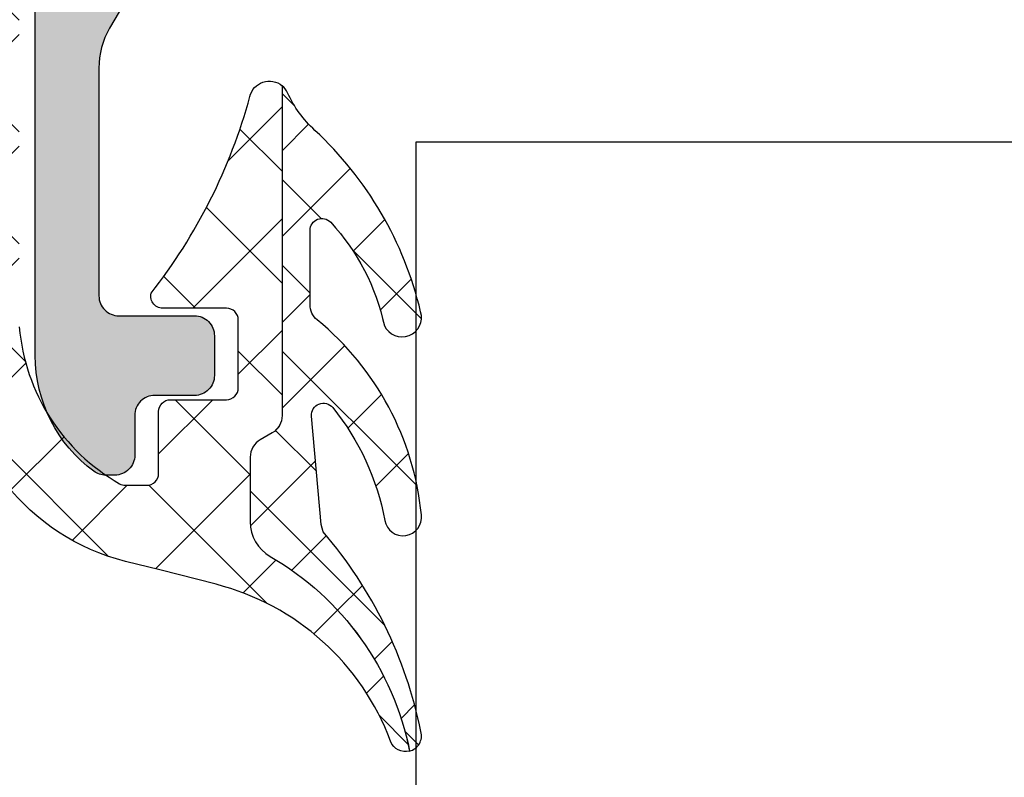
# Model space of a CAD drawing. Header units: millimetres. Extents: x 247761 to 294611, y 172579 to 236863.
# Tile 91 of 256: x 249739 to 249764, y 185784 to 185803. Entities that reach past the tile are written whole.
import ezdxf

# ---------------------------------------------------------------- set-up
doc = ezdxf.new("R2010")
doc.units = ezdxf.units.MM
doc.layers.add('FASÁDA DETAILNÍ', color=4, linetype='Continuous')
doc.layers.add('NOVA', color=240, linetype='Continuous')

# ---------------------------------------------------------------- blocks, each defined once
blk = doc.blocks.new('A$C69D17D4D')
at = {"layer": 'FASÁDA DETAILNÍ'}
h = blk.add_hatch(dxfattribs=at)
h.set_pattern_fill('ANSI37', color=256, scale=0.625, angle=-1.272221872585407e-14, style=0)
h.set_pattern_definition([(44.99999999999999, (-24904.81810339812, 12433.01058625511), (-1.403165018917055, 1.403165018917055), []), (135, (-24904.81810339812, 12433.01058625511), (-1.403165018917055, -1.403165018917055), [])])
edge = h.paths.add_edge_path()
edge.add_ellipse((-24900.19754156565, 12424.12367074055), major_axis=(-5.039467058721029, 0), ratio=1, start_angle=4.96446126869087, end_angle=60.20821553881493)
edge.add_ellipse((-24902.5523417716, 12420.01058626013), major_axis=(-0.3000000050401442, 0), ratio=1, start_angle=60.20782701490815, end_angle=89.99930738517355)
edge.add_line((-24902.55234539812, 12419.71058625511), (-24902.01806139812, 12419.71058325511))
edge.add_ellipse((-24902.01806016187, 12420.01058301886), major_axis=(-0.2999997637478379, 0), ratio=1, start_angle=89.99976389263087, end_angle=180.0000451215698)
edge.add_line((-24901.71806039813, 12420.01058325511), (-24901.71806039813, 12421.56058025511))
edge.add_ellipse((-24901.41804975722, 12421.56057261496), major_axis=(-0.3000106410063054, 0), ratio=1, start_angle=270.00432394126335, end_angle=359.9985408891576, ccw=False)
edge.add_line((-24901.41807239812, 12421.86058325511), (-24900.01809039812, 12421.86059425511))
edge.add_ellipse((-24900.01809323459, 12422.16058409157), major_axis=(-0.2999898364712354, 0), ratio=1, start_angle=90.00054174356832, end_angle=179.9996492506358)
edge.add_line((-24899.71810339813, 12422.16058225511), (-24899.71810339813, 12423.86059425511))
edge.add_ellipse((-24900.01811353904, 12423.86058711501), major_axis=(-0.3000101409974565, 0), ratio=1, start_angle=180.0013636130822, end_angle=269.9955805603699)
edge.add_line((-24900.01809039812, 12424.16059725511), (-24901.58192139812, 12424.16058625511))
edge.add_ellipse((-24901.61477842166, 12424.46174531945), major_axis=(-0.3029461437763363, 0), ratio=1, start_angle=-13.483577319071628, end_angle=96.22645090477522, ccw=False)
edge.add_ellipse((-24912.93074274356, 12433.16666845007), major_axis=(-14.00076634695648, 0), ratio=1, start_angle=141.9243799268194, end_angle=164.6982677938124)
edge.add_ellipse((-24898.93850496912, 12429.35995487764), major_axis=(-0.5004721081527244, 0), ratio=1, start_angle=230.1933656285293, end_angle=347.08239147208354, ccw=False)
edge.add_line((-24898.61810339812, 12429.74442225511), (-24898.61810339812, 12421.46114325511))
edge.add_ellipse((-24899.11810310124, 12421.4611437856), major_axis=(-0.4999997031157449, 0), ratio=1, start_angle=119.9999803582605, end_angle=179.9999392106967, ccw=False)
edge.add_line((-24898.86810339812, 12421.02813125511), (-24899.16810339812, 12420.85492525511))
edge.add_ellipse((-24898.91810369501, 12420.42191272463), major_axis=(-0.4999997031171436, 0), ratio=1, start_angle=299.9999803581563, end_angle=359.9999392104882)
edge.add_line((-24899.41810339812, 12420.42191325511), (-24899.41810339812, 12418.79256525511))
edge.add_ellipse((-24898.418104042, 12418.79256447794), major_axis=(-0.9999993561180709, 0), ratio=1, start_angle=-4.452882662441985e-05, end_angle=59.94966113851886)
edge.add_ellipse((-24902.57443082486, 12411.6081837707), major_axis=(-7.3000234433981, 0), ratio=1, start_angle=191.2855536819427, end_angle=239.94964541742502, ccw=False)
edge.add_ellipse((-24895.51809381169, 12413.42341587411), major_axis=(-0.3999905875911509, 0), ratio=1, start_angle=20.501829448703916, end_angle=104.8529752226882, ccw=False)
edge.add_ellipse((-24901.86719193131, 12411.04934892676), major_axis=(-6.378448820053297, 0), ratio=1, start_angle=200.5018745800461, end_angle=255.5474022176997)
edge.add_line((-24900.27526539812, 12417.22594825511), (-24901.68597239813, 12417.58953525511))
edge.add_line((-24901.68597239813, 12417.58953525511), (-24902.54867339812, 12417.79964825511))
edge.add_ellipse((-24901.21810836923, 12423.13627097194), major_axis=(-5.499995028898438, 0), ratio=1, start_angle=-3.420217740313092e-05, end_angle=76.00004503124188, ccw=False)
edge.add_line((-24906.71810339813, 12423.13627425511), (-24906.71810339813, 12435.55430225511))
edge.add_line((-24906.71810339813, 12435.55430225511), (-24906.43048439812, 12436.91735925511))
edge.add_ellipse((-24906.91971072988, 12437.02059187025), major_axis=(-0.4999993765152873, 0), ratio=1, start_angle=168.0846992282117, end_angle=229.7162484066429)
edge.add_line((-24906.59642439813, 12437.40201725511), (-24908.45303239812, 12438.97562825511))
edge.add_ellipse((-24907.96810289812, 12439.54776725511), major_axis=(-0.7499997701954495, 0), ratio=1, start_angle=-130.2837061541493, end_angle=49.71629384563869, ccw=False)
edge.add_line((-24907.48317339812, 12440.11990625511), (-24905.17152939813, 12438.16062025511))
edge.add_ellipse((-24905.81810156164, 12437.39776864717), major_axis=(-0.9999990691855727, 0), ratio=1, start_angle=168.0847521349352, end_angle=229.7163013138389, ccw=False)
edge.add_line((-24904.83964839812, 12437.19130425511), (-24905.21810339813, 12435.39776725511))
edge.add_line((-24905.21810339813, 12435.39776725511), (-24905.21810339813, 12423.68756625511))
h = blk.add_hatch(color=256, dxfattribs=at)
edge = h.paths.add_edge_path()
edge.add_line((-24902.41810339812, 12437.51058625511), (-24902.11810339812, 12437.13738125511))
edge.add_line((-24902.11810339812, 12437.13738125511), (-24902.11810339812, 12433.16417625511))
edge.add_ellipse((-24904.11811060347, 12433.16417785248), major_axis=(-2.000007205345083, 0), ratio=1, start_angle=150.0000663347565, end_angle=179.9999542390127, ccw=False)
edge.add_line((-24902.38605239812, 12432.16417625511), (-24902.95015439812, 12431.18712425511))
edge.add_ellipse((-24901.21809619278, 12430.18712265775), major_axis=(-2.000007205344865, 0), ratio=1, start_angle=330.0000663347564, end_angle=359.9999542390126)
edge.add_line((-24903.21810339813, 12430.18712425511), (-24903.21810339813, 12424.46729025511))
edge.add_ellipse((-24902.71810377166, 12424.46728988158), major_axis=(-0.4999996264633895, 0), ratio=1, start_angle=-4.280419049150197e-05, end_angle=90.00004280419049)
edge.add_line((-24902.71810339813, 12423.96729025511), (-24900.81810339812, 12423.96729025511))
edge.add_ellipse((-24900.81784541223, 12423.46754824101), major_axis=(-0.4997420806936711, 0), ratio=1, start_angle=179.9704217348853, end_angle=270.02957826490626, ccw=False)
edge.add_line((-24900.31810339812, 12423.46729025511), (-24900.31810339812, 12422.46729025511))
edge.add_ellipse((-24900.81784541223, 12422.46703226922), major_axis=(-0.4997420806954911, 0), ratio=1, start_angle=89.97042173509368, end_angle=180.0295782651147, ccw=False)
edge.add_line((-24900.81810339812, 12421.96729025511), (-24901.81810339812, 12421.96729025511))
edge.add_ellipse((-24901.81836394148, 12421.46755079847), major_axis=(-0.4997395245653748, 0), ratio=1, start_angle=-90.02987163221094, end_angle=0.02987163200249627)
edge.add_line((-24902.31810339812, 12421.46729025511), (-24902.31810339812, 12420.46729025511))
edge.add_ellipse((-24902.81785152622, 12420.46703638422), major_axis=(-0.49974819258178, 0), ratio=1, start_angle=89.97112306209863, end_angle=180.0291061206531, ccw=False)
edge.add_line((-24902.81810339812, 12419.96728825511), (-24903.05113439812, 12419.96728825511))
edge.add_ellipse((-24903.05113487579, 12420.46728746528), major_axis=(-0.4999992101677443, 0), ratio=1, start_angle=53.750687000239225, end_angle=90.00005473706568, ccw=False)
edge.add_ellipse((-24901.2180969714, 12422.96729082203), major_axis=(-3.600006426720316, 0), ratio=1, start_angle=4.0853635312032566e-05, end_angle=53.75061391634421, ccw=False)
edge.add_line((-24904.81810339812, 12422.96728825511), (-24904.81810339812, 12432.91058625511))
edge.add_ellipse((-24904.61810354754, 12432.91058640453), major_axis=(-0.1999998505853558, 0), ratio=1, start_angle=-90.00004280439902, end_angle=4.280439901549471e-05, ccw=False)
edge.add_line((-24904.61810339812, 12433.11058625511), (-24903.90088239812, 12433.11058625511))
edge.add_line((-24903.90088239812, 12433.11058625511), (-24903.75998339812, 12432.96962525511))
edge.add_ellipse((-24903.61810346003, 12433.11058662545), major_axis=(-0.2000000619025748, 0), ratio=1, start_angle=44.81392438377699, end_angle=179.9998939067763)
edge.add_line((-24903.41810339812, 12433.11058625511), (-24903.41810339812, 12435.01015525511))
edge.add_line((-24903.41810339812, 12435.01015525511), (-24903.10378539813, 12439.08880325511))
edge.add_ellipse((-24902.6099407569, 12439.01058574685), major_axis=(-0.5000005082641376, 0), ratio=1, start_angle=270.0000734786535, end_angle=350.9999772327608, ccw=False)
edge.add_line((-24902.60994139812, 12439.51058625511), (-24902.41810339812, 12439.51058625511))
edge.add_ellipse((-24902.41810302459, 12439.01058662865), major_axis=(-0.4999996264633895, 0), ratio=1, start_angle=179.9999571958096, end_angle=270.0000428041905, ccw=False)
edge.add_line((-24901.91810339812, 12439.01058625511), (-24901.91810339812, 12438.91058625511))
edge.add_ellipse((-24902.1181032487, 12438.9105861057), major_axis=(-0.1999998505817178, 0), ratio=1, start_angle=89.99995719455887, end_angle=180.000042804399, ccw=False)
edge.add_line((-24902.11810339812, 12438.71058625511), (-24902.41810339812, 12438.71058625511))
edge.add_line((-24902.41810339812, 12438.71058625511), (-24902.41810339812, 12437.51058625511))
h = blk.add_hatch(dxfattribs=at)
h.set_pattern_fill('ANSI37', color=256, scale=0.48, angle=-1.272221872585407e-14, style=0)
h.set_pattern_definition([(44.99999999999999, (-24904.81810339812, 12433.01058625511), (-1.077630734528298, 1.077630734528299), []), (135, (-24904.81810339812, 12433.01058625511), (-1.077630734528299, -1.077630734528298), [])])
edge = h.paths.add_edge_path()
edge.add_arc((-24897.41710413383, 12424.2494728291), 0.4999992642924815, 180.0000657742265, 230.5926628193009, ccw=False)
edge.add_line((-24897.91710339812, 12424.24947225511), (-24897.91710339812, 12426.11156925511))
edge.add_arc((-24897.61710320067, 12426.11156890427), 0.3000001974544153, 42.642156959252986, 179.9999329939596, ccw=False)
edge.add_arc((-24901.49089816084, 12422.54415418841), 5.566188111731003, 12.191032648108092, 42.64226110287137, ccw=False)
edge.add_arc((-24895.60682187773, 12423.92744813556), 0.4897187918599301, 205.1172428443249, 377.0139722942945)
edge.add_arc((-24903.94657973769, 12421.98155681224), 9.052420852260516, 13.34343871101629, 47.20667886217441)
edge.add_arc((-24895.75869951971, 12430.82573353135), 2.999999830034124, 204.7549030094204, 227.2067131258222, ccw=False)
edge.add_arc((-24898.9375056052, 12429.35995138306), 0.5004751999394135, 24.75517575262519, 50.19356581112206)
edge.add_line((-24898.61710339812, 12429.74442225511), (-24898.61710339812, 12421.46114325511))
edge.add_arc((-24899.11710310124, 12421.4611437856), 0.4999997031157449, 299.99998035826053, 359.99993921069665, ccw=False)
edge.add_line((-24898.86710339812, 12421.02813125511), (-24899.16710339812, 12420.85492525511))
edge.add_arc((-24898.91710369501, 12420.42191272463), 0.4999997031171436, 119.9999803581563, 179.9999392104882)
edge.add_line((-24899.41710339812, 12420.42191325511), (-24899.41710339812, 12418.79256525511))
edge.add_arc((-24898.417104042, 12418.79256447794), 0.9999993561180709, 179.9999554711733, 239.9496611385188)
edge.add_arc((-24902.57343082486, 12411.6081837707), 7.300023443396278, 11.285553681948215, 59.94964541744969, ccw=False)
edge.add_arc((-24895.51709376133, 12413.42341634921), 0.3999910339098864, 284.8529508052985, 375.0012766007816)
edge.add_arc((-24906.03659782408, 12411.29669587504), 11.13157184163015, 11.55765778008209, 40.58696127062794)
edge.add_line((-24897.58306639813, 12418.53891225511), (-24897.64076739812, 12418.73112925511))
edge.add_line((-24897.64076739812, 12418.73112925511), (-24897.87860539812, 12421.44833625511))
edge.add_arc((-24897.57974812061, 12421.47449525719), 0.2999999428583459, 39.030951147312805, 185.0023550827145, ccw=False)
edge.add_arc((-24902.25997422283, 12417.68032322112), 6.324969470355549, 10.479970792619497, 39.031033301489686, ccw=False)
edge.add_arc((-24895.58213839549, 12418.90920055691), 0.4650353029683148, 189.7079737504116, 367.5281371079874)
edge.add_arc((-24902.33847073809, 12418.25970173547), 7.252239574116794, 5.621671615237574, 50.5924891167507)
at = {"layer": 'FASÁDA DETAILNÍ', "extrusion": (0, 0, -1)}
for points in [[(24905.21810339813, 12423.68756625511, -0.245826), (24902.70139839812, 12419.75023625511, -0.130727), (24902.55234539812, 12419.71058625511), (24902.01806139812, 12419.71058325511), (24902.01806139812, 12419.71058325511, -0.414215), (24901.71806039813, 12420.01058325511), (24901.71806039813, 12421.56058025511), (24901.71806039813, 12421.56058025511, 0.414184), (24901.41807239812, 12421.86058325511), (24900.01809039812, 12421.86059425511), (24900.01809039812, 12421.86059425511, -0.414209), (24899.71810339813, 12422.16058225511), (24899.71810339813, 12423.86059425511), (24899.71810339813, 12423.86059425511, -0.414184), (24900.01809039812, 12424.16059725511), (24901.58192139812, 12424.16058625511), (24901.58192139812, 12424.16058625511, 0.51896), (24901.90937439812, 12424.53238225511, -0.0996982), (24899.42631139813, 12429.47183525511, 0.559391), (24898.61810339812, 12429.74442225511), (24898.61810339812, 12421.46114325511), (24898.61810339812, 12421.46114325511, 0.267949), (24898.86810339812, 12421.02813125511), (24899.16810339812, 12420.85492525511), (24899.16810339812, 12420.85492525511, -0.267949), (24899.41810339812, 12420.42191325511), (24899.41810339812, 12418.79256525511), (24899.41810339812, 12418.79256525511, -0.267714), (24898.91886439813, 12417.92697925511, 0.215587), (24895.41556039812, 12413.03679025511, 0.385623), (24895.89274939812, 12413.28332425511, -0.244909), (24900.27526539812, 12417.22594825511), (24901.68597239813, 12417.58953525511), (24902.54867339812, 12417.79964825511), (24902.54867339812, 12417.79964825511, 0.344328), (24906.71810339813, 12423.13627425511)], [(24902.38605239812, 12432.16417625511), (24902.95015439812, 12431.18712425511), (24902.95015439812, 12431.18712425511, -0.131652), (24903.21810339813, 12430.18712425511), (24903.21810339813, 12424.46729025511), (24903.21810339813, 12424.46729025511, -0.414214), (24902.71810339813, 12423.96729025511), (24900.81810339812, 12423.96729025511), (24900.81810339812, 12423.96729025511, 0.414516), (24900.31810339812, 12423.46729025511), (24900.31810339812, 12422.46729025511), (24900.31810339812, 12422.46729025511, 0.414516), (24900.81810339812, 12421.96729025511), (24901.81810339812, 12421.96729025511), (24901.81810339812, 12421.96729025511, -0.414519), (24902.31810339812, 12421.46729025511), (24902.31810339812, 12420.46729025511), (24902.31810339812, 12420.46729025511, 0.41451), (24902.81810339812, 12419.96728825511), (24903.05113439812, 12419.96728825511), (24903.05113439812, 12419.96728825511, 0.1595), (24903.34678439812, 12420.06406225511, 0.238928), (24904.81810339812, 12422.96728825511), (24904.81810339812, 12432.91058625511)]]:
    blk.add_lwpolyline(points, format="xyb", dxfattribs=at)
at = {"layer": 'FASÁDA DETAILNÍ'}
blk.add_lwpolyline([(-24897.73451839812, 12423.86314725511, -0.224409), (-24897.91710339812, 12424.24947225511), (-24897.91710339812, 12426.11156925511), (-24897.91710339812, 12426.11156925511, -0.683163), (-24897.39642339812, 12426.31479425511, -0.133656), (-24896.05023339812, 12423.71957625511, 0.931673), (-24895.13853639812, 12424.07074225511, 0.148841), (-24897.79676539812, 12428.62430525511, -0.0982791), (-24898.48302139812, 12429.56952125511, 0.111454), (-24898.61710339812, 12429.74442225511), (-24898.61710339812, 12421.46114325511), (-24898.61710339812, 12421.46114325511, -0.267949), (-24898.86710339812, 12421.02813125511), (-24899.16710339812, 12420.85492525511), (-24899.16710339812, 12420.85492525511, 0.267949), (-24899.41710339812, 12420.42191325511), (-24899.41710339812, 12418.79256525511), (-24899.41710339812, 12418.79256525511, 0.267714), (-24898.91786439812, 12417.92697925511, -0.215587), (-24895.41456039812, 12413.03679025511, 0.414972), (-24895.13073439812, 12413.52695025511, 0.127346), (-24897.58306639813, 12418.53891225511), (-24897.64076739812, 12418.73112925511), (-24897.87860539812, 12421.44833625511), (-24897.87860539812, 12421.44833625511, -0.739768), (-24897.34670639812, 12421.66341725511, -0.125226), (-24896.04051439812, 12418.83078325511, 0.981156), (-24895.12111139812, 12418.97012625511, 0.19878), (-24897.73451839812, 12423.86314725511)], format="xyb", close=True, dxfattribs=at)
blk.add_lwpolyline([(-24895.25401524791, 12040.64530968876), (-24895.25401524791, 12428.33608654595), (-24851.25401524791, 12428.33608654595), (-24851.25401524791, 12040.64530968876), (-24851.25401524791, 11959.6744308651), (-24895.25401524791, 11959.6744308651)], close=True, dxfattribs=at)

msp = doc.modelspace()

# ---------------------------------------------------------------- block references
at = {"layer": 'NOVA', "ltscale": 300}
msp.add_blockref('A$C69D17D4D', (274644.5174331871, 173371.2585875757), dxfattribs=at)

doc.saveas('drawing.dxf')
